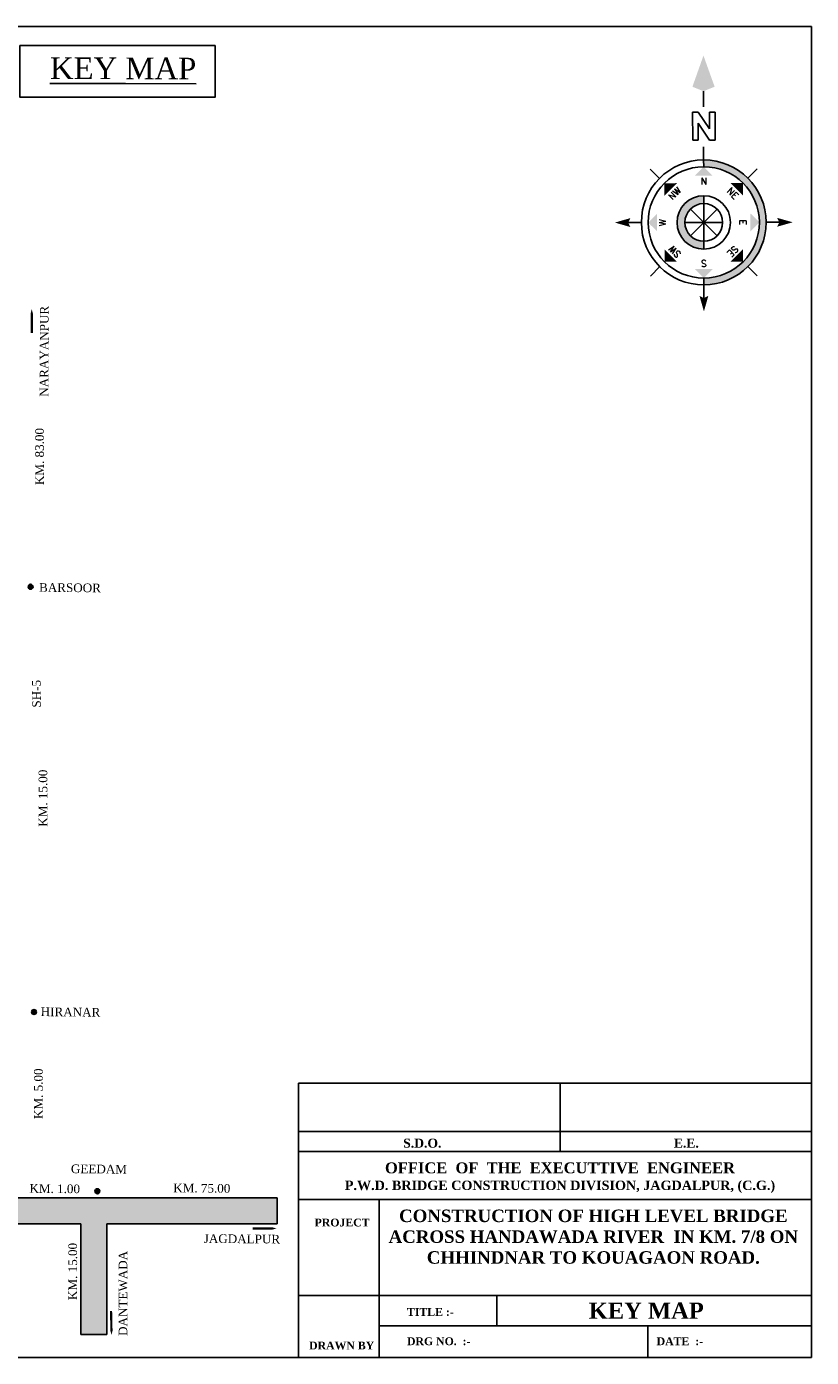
# Model space of a CAD drawing. Header units: metres. Extents: x 14693 to 18515, y 2907 to 3804.
# Tile 5 of 5: x 18153 to 18515, y 2965 to 3579. Entities that reach past the tile are written whole.
import ezdxf
from ezdxf.enums import TextEntityAlignment as Align

# ---------------------------------------------------------------- set-up
doc = ezdxf.new("R2010")
doc.units = ezdxf.units.M
doc.header["$MEASUREMENT"] = 0
for name, color, linetype in [('A-Anno-Note', 211, 'Continuous'), ('GROUND_LVL', 114, 'Continuous'), ('TEX', 6, 'Continuous')]:
    doc.layers.add(name, color=color, linetype=linetype)
doc.styles.add('ROMANS', font='romans.shx')
doc.styles.get("Standard").update_dxf_attribs({"font": 'times.ttf'})

# ---------------------------------------------------------------- blocks, each defined once
blk = doc.blocks.new('Anno_North_J_Metric')
at = {"linetype": 'ByBlock', "lineweight": -2}
h = blk.add_hatch(color=0, dxfattribs=at)
h.paths.add_polyline_path([(-4.167, 0), (-4.679, 0, 1), (4.679, 0), (4.167, 0, -1)])
h.paths.add_polyline_path([(1.414, 0), (2, 0, 1), (-2, 0), (-1.414, 0, -1)])
at = {"color": 0, "linetype": 'ByBlock', "lineweight": -2}
for p, q in [((0, 4.679), (0, 5.667)), ((-3.308, 3.308), (-4.007, 4.007)), ((3.308, 3.308), (4.007, 4.007)), ((-1, 1), (1, -1)), ((-1, -1), (1, 1)), ((1, -1), (-1, 1)), ((1, 1), (-1, -1)), ((0, 1.414), (0, -1.414)), ((0, -1.414), (0, 1.414)), ((-4.679, 0), (-5.667, 0)), ((-4.679, 0), (-4.167, 0)), ((-1.414, 0), (-2, 0)), ((-1.414, 0), (1.414, 0)), ((1.414, 0), (-1.414, 0)), ((1.414, 0), (2, 0)), ((4.679, 0), (4.167, 0)), ((4.679, 0), (5.667, 0)), ((6.169, 0.401), (6.169, 0.821)), ((6.169, 0.821), (8.269, 0.821)), ((7.429, 0.401), (6.169, 0.401)), ((6.169, -0.439), (7.429, 0.401)), ((8.269, 0.401), (7.009, -0.439)), ((8.269, 0.821), (8.269, 0.401)), ((8.667, 0), (9.833, 0)), ((6.169, -0.859), (6.169, -0.439)), ((8.269, -0.859), (6.169, -0.859)), ((7.009, -0.439), (8.269, -0.439)), ((8.269, -0.439), (8.269, -0.859)), ((-3.308, -3.308), (-4.007, -4.007)), ((3.308, -3.308), (4.007, -4.007)), ((0, -4.679), (0, -5.667))]:
    blk.add_line(p, q, dxfattribs=at)
for radius in [4.679, 4.167, 2, 1.414]:
    blk.add_circle((0, 0), radius, dxfattribs=at)
for points in [[(-0.333, 5.5), (0, 5.667), (0, 6.667)], [(0, 6.667), (0.333, 5.5), (0, 5.667)], [(0, 4.167), (0.667, 3.5), (-0.667, 3.5)], [(-2.946, 2.946), (-2.003, 2.946), (-2.946, 2.003)], [(2.946, 2.946), (2.946, 2.003), (2.003, 2.946)], [(-6.667, 0), (-5.5, 0.333), (-5.667, 0)], [(-5.5, -0.333), (-5.667, 0), (-6.667, 0)], [(-4.167, 0), (-3.5, 0.667), (-3.5, -0.667)], [(4.167, 0), (3.5, -0.667), (3.5, 0.667)], [(12.5, 0), (10.167, 0.833), (9.833, 0)], [(9.833, 0), (10.167, -0.833), (12.5, 0)], [(-2.946, -2.946), (-2.946, -2.003), (-2.003, -2.946)], [(2.946, -2.946), (2.003, -2.946), (2.946, -2.003)], [(0, -4.167), (-0.667, -3.5), (0.667, -3.5)], [(0, -6.667), (-0.333, -5.5), (0, -5.667)], [(0.333, -5.5), (0, -5.667), (0, -6.667)]]:
    blk.add_solid(points, dxfattribs=at)
at = {"color": 0, "linetype": 'ByBlock', "lineweight": -2, "style": 'ROMANS'}
blk.add_text('W', height=0.5, dxfattribs=at).set_placement((0, 2.833), align=Align.CENTER)
for s, rotation, p in [('SW', 45, (-2.003, 2.003)), ('NW', 315, (2.003, 2.003)), ('S', 270, (-3.333, 0)), ('N', 270, (2.833, 0)), ('SE', 135, (-2, -2)), ('NE', 225, (2, -2)), ('E', 180, (0, -2.667))]:
    blk.add_text(s, height=0.5, rotation=rotation, dxfattribs=at).set_placement(p, align=Align.CENTER)

msp = doc.modelspace()

# ---------------------------------------------------------------- hatches: boundary and pattern name
at = {"linetype": 'Continuous'}
h = msp.add_hatch(color=0, dxfattribs=at)
h.dxf.hatch_style = 1
h.paths.add_polyline_path([(18155.83859, 3320.46471, 1), (18153.58251, 3320.46471, 1)])
h = msp.add_hatch(color=0, dxfattribs=at)
h.dxf.hatch_style = 1
h.paths.add_polyline_path([(18157.40444, 3124.29933, 1), (18155.14836, 3124.29933, 1)])
h = msp.add_hatch(color=0, dxfattribs=at)
h.dxf.hatch_style = 1
h.paths.add_polyline_path([(18186.67381, 3041.59575, 1), (18184.41773, 3041.59575, 1)])
h = msp.add_hatch(color=2, dxfattribs=at)
h.dxf.hatch_style = 1
h.paths.add_polyline_path([(18268.57117, 3038.59581), (17792.27182, 3038.59581), (17792.27182, 3026.59581), (18177.95996, 3026.59581), (18177.95996, 2975.50809), (18189.95996, 2975.50809), (18189.95996, 3026.59581), (18268.57117, 3026.59581)])

# ---------------------------------------------------------------- linework, layer by layer
for p, q in [((17643.6194, 3578.89629), (18515.14613, 3578.89629)), ((18515.14613, 3578.89629), (18515.14613, 2964.94467)), ((17792.27182, 3038.59581), (18268.57117, 3038.59581)), ((18268.57117, 3038.59581), (18268.57117, 3026.59581)), ((17792.27182, 3026.59581), (18177.95996, 3026.59581)), ((18177.95996, 3026.59581), (18177.95996, 2975.50809)), ((18189.95996, 3026.59581), (18189.95996, 2975.50809)), ((18189.95996, 3026.59581), (18268.57117, 3026.59581)), ((18189.95996, 2975.50809), (18177.95996, 2975.50809)), ((17643.6194, 2964.94467), (18515.14613, 2964.94467))]:
    msp.add_line(p, q, dxfattribs=at)
msp.add_lwpolyline([(18149.80433, 3570.14128), (18239.87711, 3570.14128), (18239.87711, 3546.34025), (18149.80433, 3546.34025)], close=True, dxfattribs=at)
at = {"color": 0}
for points in [[(18155.24622, 3448.57835, 0, 2, 0), (18155.25686, 3444.75177, 1, 1, 0), (18155.27709, 3437.47367, 1, 1, 0)], [(18268.28252, 3024.43328, 0, 2, 0), (18264.45595, 3024.4205, 1, 1, 0), (18257.17787, 3024.39618, 1, 1, 0)], [(18192.08647, 2975.3073, 0, 2, 0), (18192.00611, 2979.13305, 1, 1, 0), (18191.85327, 2986.40957, 1, 1, 0)]]:
    msp.add_lwpolyline(points, format="xyseb", dxfattribs=at)
at = {"color": 0, "linetype": 'Continuous'}
for centre in [(18154.71055, 3320.46471), (18156.2764, 3124.29933), (18185.54577, 3041.59575)]:
    msp.add_circle(centre, 1.12804, dxfattribs=at)
at = {"layer": 'GROUND_LVL', "color": 0, "linetype": 'ByBlock'}
for p, q in [((18278.44189, 2964.94467), (18278.44189, 3091.53162)), ((18278.44189, 3091.53162), (18515.14613, 3091.53162)), ((18399.23515, 3059.93418), (18399.23515, 3091.53162)), ((18278.44189, 3069.15908), (18515.14613, 3069.15908)), ((18278.44189, 3059.93418), (18515.14613, 3059.93418)), ((18278.44189, 3037.85326), (18515.14613, 3037.85326)), ((18315.56678, 3037.85326), (18315.56678, 2964.94467)), ((18278.44189, 2993.54648), (18515.14613, 2993.54648)), ((18369.99837, 2993.54648), (18369.99837, 2979.44083)), ((18315.56678, 2979.44083), (18515.14613, 2979.44083)), ((18439.58737, 2979.44083), (18439.58737, 2964.94467))]:
    msp.add_line(p, q, dxfattribs=at)

# ---------------------------------------------------------------- block references
at = {"layer": 'A-Anno-Note', "color": 0, "linetype": 'ByBlock', "xscale": 6.157340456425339, "yscale": 6.157339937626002, "zscale": 6.157339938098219, "rotation": 90.1062237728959}
msp.add_blockref('Anno_North_J_Metric', (18465.46375, 3488.55598), dxfattribs=at)

# ---------------------------------------------------------------- texts
at = {"color": 0, "attachment_point": 1}
for s, width, heights, insert, char_height, rotation in [('\\pi5.6443;{\\LKEY MAP}', 76.5661734, [0], (18158.0281, 3564.74188), 10, 359.86544343), ('\\pi-1.6624;NARAYANPUR', 37.7479215, [6.03326], (18158.89207, 3409.79073), 4, 89.78637517), ('KM. 83.00', 37.7479215, [6.03326], (18156.86757, 3367.36173), 4, 90.10132976), ('\\pi4.9475;BARSOOR', 37.7479215, [6.03326], (18153.70339, 3322.22462), 4, 359.45943628), ('SH-5', 37.7479215, [6.03326], (18155.44981, 3264.73227), 4, 90.10132976), ('KM. 15.00', 37.7479215, [6.03326], (18158.45792, 3209.75068), 4, 90.10132976), ('HIRANAR', 37.7479215, [6.03326], (18159.40088, 3126.3989), 4, 359.45943628), ('KM. 5.00', 37.7479215, [6.03326], (18156.34536, 3074.91533), 4, 90.14413951), ('\\pi6.4082;GEEDAM', 37.7479215, [6.03326], (18166.94055, 3054.01958), 4, 359.45943628), ('KM. 1.00', 37.7479215, [6.03326], (18154.21738, 3044.88978), 4, 359.45943628), ('KM. 75.00', 37.7479215, [6.03326], (18220.59495, 3045.13361), 4, 359.45943628), ('\\pi1.68;JAGDALPUR', 37.7479215, [6.03326], (18232.99067, 3021.80817), 4, 359.45943628), ('KM. 15.00', 37.7479215, [6.03326], (18172.20934, 2991.41268), 4, 90.14413951), ('\\pi-0.23347;DANTEWADA', 37.7479215, [6.03326], (18195.3557, 2975.06285), 4, 90.0208114)]:
    msp.add_mtext_dynamic_manual_height_columns(s, width=width, gutter_width=1, heights=heights, dxfattribs=dict(at, insert=insert, char_height=char_height, rotation=rotation))
at = {"layer": 'TEX', "color": 0, "linetype": 'ByBlock'}
for s, insert, char_height, width, attachment_point in [('{\\fTimes New Roman|b1|i0|c0|p18;S.D.O.}', (18326.71597, 3065.86909), 4.16416, 28.9505729, 1), ('{\\fTimes New Roman|b1|i0|c0|p18;E.E.}', (18451.64117, 3065.86909), 4.16416, 28.9505729, 1), ('{\\fTimes New Roman|b1|i0|c0|p18;\\H1.0086x;OFFICE  OF  THE  EXECUTTIVE  ENGINEER\\P\\H0.85714x;P.W.D. BRIDGE CONSTRUCTION DIVISION, JAGDALPUR, (C.G.)}', (18399.08768, 3054.89678), 4.996992, 251.8760468, 2), ('\\A1;{\\fTimes New Roman|b1|i0|c0|p18;CONSTRUCTION OF HIGH LEVEL BRIDGE ACROSS HANDAWADA RIVER  IN KM. 7/8 ON CHHINDNAR TO KOUAGAON ROAD.}', (18414.47585, 3033.13214), 5.76, 194.3610905, 2), ('{\\fTimes New Roman|b1|i0|c0|p18;PROJECT}', (18285.81155, 3028.96525), 3.6, 46.4883491, 1), ('{\\fTimes New Roman|b1|i0|c0|p18;KEY MAP}', (18412.34135, 2990.23845), 7.4952, 224.8541463, 1), ('{\\fTimes New Roman|b1|i0|c0|p18;TITLE :-}', (18328.45516, 2987.67178), 3.6, 46.4883491, 1), ('{\\fTimes New Roman|b1|i0|c0|p18;DRAWN BY}', (18283.27539, 2972.2095), 3.6, 46.4883491, 1), ('{\\fTimes New Roman|b1|i0|c0|p18;\\H1.0807x;DRG NO.  :-  \\H0.92537x;  }', (18328.45516, 2974.18135), 3.331328, 123.3087728, 1), ('{\\fTimes New Roman|b1|i0|c0|p18;\\H1.0807x;DATE  :- \\H0.92537x;   }', (18443.696, 2974.18135), 3.331328, 46.4883491, 1)]:
    msp.add_mtext(s, dxfattribs=dict(at, insert=insert, char_height=char_height, width=width, attachment_point=attachment_point))

doc.saveas('drawing.dxf')
